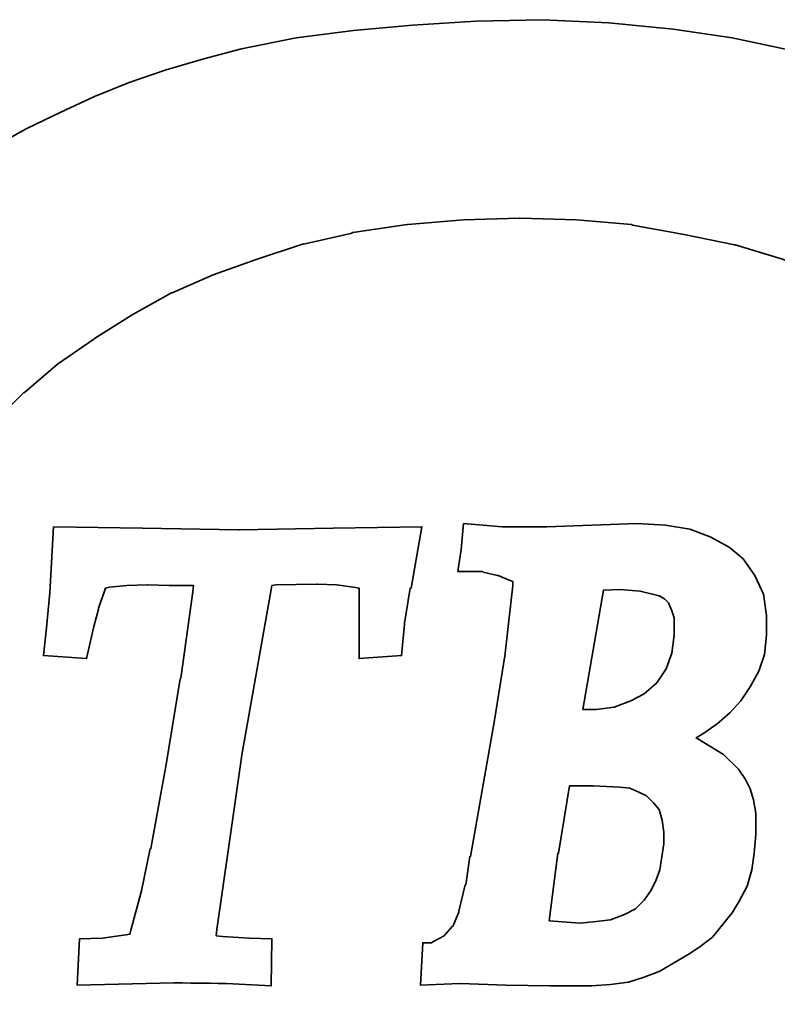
# Model space of a CAD drawing. Extents: x -595 to 1231, y -1825 to 101.
# Tile 6 of 63: x 63.16 to 66.49, y 42.03 to 46.37. Entities that reach past the tile are written whole.
import ezdxf

# ---------------------------------------------------------------- set-up
doc = ezdxf.new("R2010")
doc.units = 0
doc.header["$MEASUREMENT"] = 0
doc.layers.add('layer 1', color=7, linetype='CONTINUOUS')

msp = doc.modelspace()

# ---------------------------------------------------------------- linework, layer by layer
at = {"layer": 'layer 1', "color": 0, "lineweight": 35}
for points, knots in [([(67.7802, 44.4761), (67.7802, 44.4761), (68.5851, 44.974), (68.5851, 44.974), (68.5851, 44.974), (68.5851, 44.974), (68.4714, 45.1187), (68.4714, 45.1187), (68.4714, 45.1187), (68.4714, 45.1187), (68.3403, 45.2533), (68.3403, 45.2533), (68.3403, 45.2533), (68.3403, 45.2533), (68.2053, 45.3851), (68.2053, 45.3851), (68.2053, 45.3851), (68.2053, 45.3851), (68.0667, 45.5024), (68.0667, 45.5024), (68.0667, 45.5024), (68.0667, 45.5024), (67.9184, 45.6198), (67.9184, 45.6198), (67.9184, 45.6198), (67.9184, 45.6198), (67.9148, 45.6198), (67.9148, 45.6198), (67.9148, 45.6198), (67.9148, 45.6198), (67.7528, 45.7199), (67.7528, 45.7199), (67.7528, 45.7199), (67.7528, 45.7199), (67.7528, 45.7231), (67.7528, 45.7231), (67.7528, 45.7231), (67.7528, 45.7231), (67.5901, 45.8232), (67.5901, 45.8232), (67.5901, 45.8232), (67.5901, 45.8232), (67.4144, 45.91), (67.4144, 45.91), (67.4144, 45.91), (67.4144, 45.91), (67.2377, 46), (67.2377, 46), (67.2377, 46), (67.2377, 46), (67.0235, 46.0828), (67.0235, 46.0828), (67.0235, 46.0828), (67.0235, 46.0828), (66.792, 46.162), (66.792, 46.162), (66.792, 46.162), (66.792, 46.162), (66.5504, 46.2311), (66.5504, 46.2311), (66.5504, 46.2311), (66.5504, 46.2311), (66.2952, 46.2862), (66.2952, 46.2862), (66.2952, 46.2862), (66.2952, 46.2862), (66.0356, 46.3247), (66.0356, 46.3247), (66.0356, 46.3247), (66.0356, 46.3247), (65.7527, 46.352), (65.7527, 46.352), (65.7527, 46.352), (65.7527, 46.352), (65.4625, 46.3657), (65.4625, 46.3657), (65.4625, 46.3657), (65.4625, 46.3657), (65.1687, 46.3592), (65.1687, 46.3592), (65.1687, 46.3592), (65.1687, 46.3592), (64.8887, 46.342), (64.8887, 46.342), (64.8887, 46.342), (64.8887, 46.342), (64.6295, 46.3175), (64.6295, 46.3175), (64.6295, 46.3175), (64.6295, 46.3175), (64.3775, 46.2862), (64.3775, 46.2862), (64.3775, 46.2862), (64.3775, 46.2862), (64.1359, 46.2379), (64.1359, 46.2379), (64.1359, 46.2379), (64.1359, 46.2379), (63.9699, 46.1933), (63.9699, 46.1933), (63.9699, 46.1933), (63.9699, 46.1933), (63.8043, 46.1447), (63.8043, 46.1447), (63.8043, 46.1447), (63.8043, 46.1447), (63.6416, 46.0892), (63.6416, 46.0892), (63.6416, 46.0892), (63.6416, 46.0892), (63.4897, 46.0273), (63.4897, 46.0273), (63.4897, 46.0273), (63.4897, 46.0273), (63.3414, 45.9582), (63.3414, 45.9582), (63.3414, 45.9582), (63.3414, 45.9582), (63.1895, 45.8855), (63.1895, 45.8855), (63.1895, 45.8855), (63.1895, 45.8855), (63.0512, 45.8095), (63.0512, 45.8095), (63.0512, 45.8095), (63.0512, 45.8095), (62.913, 45.73), (62.913, 45.73), (62.913, 45.73), (62.913, 45.73), (62.7816, 45.6403), (62.7816, 45.6403), (62.7816, 45.6403), (62.7816, 45.6403), (62.6538, 45.5507), (62.6538, 45.5507), (62.6538, 45.5507), (62.6538, 45.5507), (62.5364, 45.4542), (62.5364, 45.4542), (62.5364, 45.4542), (62.5364, 45.4542), (62.4155, 45.3505), (62.4155, 45.3505), (62.4155, 45.3505), (62.4155, 45.3505), (62.2049, 45.1428), (62.2049, 45.1428), (62.2049, 45.1428), (62.2049, 45.1428), (62.2009, 45.1396), (62.2009, 45.1396), (62.2009, 45.1396), (62.2009, 45.1396), (62.0043, 44.9048), (62.0043, 44.9048), (62.0043, 44.9048), (62.0043, 44.9048), (61.8935, 44.7421), (61.8935, 44.7421), (61.8935, 44.7421), (61.8935, 44.7421), (61.8902, 44.7385), (61.8902, 44.7385), (61.8902, 44.7385), (61.8902, 44.7385), (61.7833, 44.5556), (61.7833, 44.5556), (61.7833, 44.5556), (61.7833, 44.5556), (61.6861, 44.3659), (61.6861, 44.3659), (61.6861, 44.3659), (61.6861, 44.3659), (61.6033, 44.1517), (61.6033, 44.1517), (61.6033, 44.1517), (61.6033, 44.1517), (61.5342, 43.9271), (61.5342, 43.9271), (61.5342, 43.9271), (61.5342, 43.9271), (61.5342, 43.9199), (61.5342, 43.9199), (61.5342, 43.9199), (61.5342, 43.9199), (61.4895, 43.678), (61.4895, 43.678), (61.4895, 43.678), (61.4895, 43.678), (61.4759, 43.5574), (61.4759, 43.5574), (61.4759, 43.5574), (61.4759, 43.5574), (61.4687, 43.4224), (61.4687, 43.4224), (61.4687, 43.4224), (61.4687, 43.4224), (61.4618, 43.2877), (61.4618, 43.2877), (61.4618, 43.2877), (61.4618, 43.2877), (61.4618, 43.1531), (61.4618, 43.1531), (61.4618, 43.1531), (61.4618, 43.1531), (61.4823, 42.8838), (61.4823, 42.8838), (61.4823, 42.8838), (61.4823, 42.8838), (61.5241, 42.6415), (61.5241, 42.6415), (61.5241, 42.6415), (61.5241, 42.6415), (61.5759, 42.4136), (61.5759, 42.4136), (61.5759, 42.4136), (61.5759, 42.4136), (61.6555, 42.1998), (61.6555, 42.1998), (61.6555, 42.1998), (61.6555, 42.1998), (61.7419, 41.9957), (61.7419, 41.9957), (61.7419, 41.9957), (61.7419, 41.9957), (61.8452, 41.8096), (61.8452, 41.8096), (61.8452, 41.8096), (61.8452, 41.8096), (61.9525, 41.6299), (61.9525, 41.6299), (61.9525, 41.6299), (61.9525, 41.6299), (62.0835, 41.4676), (62.0835, 41.4676), (62.0835, 41.4676), (62.0835, 41.4676), (62.2149, 41.3081), (62.2149, 41.3081), (62.2149, 41.3081), (62.2149, 41.3081), (62.36, 41.1666), (62.36, 41.1666), (62.36, 41.1666), (62.36, 41.1666), (62.5083, 41.0215), (62.5083, 41.0215), (62.5083, 41.0215), (62.5083, 41.0215), (62.6675, 40.8973), (62.6675, 40.8973), (62.6675, 40.8973), (62.6675, 40.8973), (62.8367, 40.7731), (62.8367, 40.7731), (62.8367, 40.7731), (62.8367, 40.7731), (63.0167, 40.6626), (63.0167, 40.6626), (63.0167, 40.6626), (63.0167, 40.6626), (63.2028, 40.5622), (63.2028, 40.5622), (63.2028, 40.5622), (63.2028, 40.5622), (63.4033, 40.4686), (63.4033, 40.4686), (63.4033, 40.4686), (63.4033, 40.4686), (63.6071, 40.3825), (63.6071, 40.3825), (63.6071, 40.3825), (63.6071, 40.3825), (63.8281, 40.3134), (63.8281, 40.3134), (63.8281, 40.3134), (63.8281, 40.3134), (64.0527, 40.2515), (64.0527, 40.2515), (64.0527, 40.2515), (64.0527, 40.2515), (64.2911, 40.196), (64.2911, 40.196), (64.2911, 40.196), (64.2911, 40.196), (64.5326, 40.1651), (64.5326, 40.1651), (64.5326, 40.1651), (64.5326, 40.1651), (64.7954, 40.1305), (64.7954, 40.1305), (64.7954, 40.1305), (64.7954, 40.1305), (65.0651, 40.1165), (65.0651, 40.1165), (65.0651, 40.1165), (65.0651, 40.1165), (65.3415, 40.1096), (65.3415, 40.1096), (65.3415, 40.1096), (65.3415, 40.1096), (65.6213, 40.1165), (65.6213, 40.1165), (65.6213, 40.1165), (65.6213, 40.1165), (65.8909, 40.1374), (65.8909, 40.1374), (65.8909, 40.1374), (65.8909, 40.1374), (66.1465, 40.1651), (66.1465, 40.1651), (66.1465, 40.1651), (66.1465, 40.1651), (66.3913, 40.2029), (66.3913, 40.2029), (66.3913, 40.2029), (66.3913, 40.2029), (66.6296, 40.258), (66.6296, 40.258), (66.6296, 40.258), (66.6296, 40.258), (66.8579, 40.3206), (66.8579, 40.3206), (66.8579, 40.3206), (66.8579, 40.3206), (67.0724, 40.393), (67.0724, 40.393), (67.0724, 40.393), (67.0724, 40.393), (67.2863, 40.4794), (67.2863, 40.4794), (67.2863, 40.4794), (67.2863, 40.4794), (67.5768, 40.6172), (67.5768, 40.6172), (67.5768, 40.6172), (67.5768, 40.6172), (67.7179, 40.6936), (67.7179, 40.6936), (67.7179, 40.6936), (67.7179, 40.6936), (67.8497, 40.7731), (67.8497, 40.7731), (67.8497, 40.7731), (67.8497, 40.7731), (67.9775, 40.8624), (67.9775, 40.8624), (67.9775, 40.8624), (67.9775, 40.8624), (68.1013, 40.9592), (68.1013, 40.9592), (68.1013, 40.9592), (68.1013, 40.9592), (68.2194, 41.0564), (68.2194, 41.0564), (68.2194, 41.0564), (68.2194, 41.0564), (68.3299, 41.1601), (68.3299, 41.1601), (68.3299, 41.1601), (68.3299, 41.1601), (68.475, 41.3052), (68.475, 41.3052), (68.475, 41.3052), (68.475, 41.3052), (68.5405, 41.3743), (68.5405, 41.3743), (68.5405, 41.3743), (68.5405, 41.3743), (68.5887, 41.4258), (68.5887, 41.4258), (68.5887, 41.4258), (68.5887, 41.4258), (67.7802, 41.9269), (67.7802, 41.9269), (67.7802, 41.9269), (67.7802, 41.9269), (67.6556, 41.8056), (67.6556, 41.8056), (67.6556, 41.8056), (67.6556, 41.8056), (67.5181, 41.6886), (67.5181, 41.6886), (67.5181, 41.6886), (67.5181, 41.6886), (67.3655, 41.5709), (67.3655, 41.5709), (67.3655, 41.5709), (67.3655, 41.5709), (67.2071, 41.4604), (67.2071, 41.4604), (67.2071, 41.4604), (67.2071, 41.4604), (67.2035, 41.4568), (67.2035, 41.4568), (67.2035, 41.4568), (67.2035, 41.4568), (67.0375, 41.3599), (67.0375, 41.3599), (67.0375, 41.3599), (67.0375, 41.3599), (66.8651, 41.2703), (66.8651, 41.2703), (66.8651, 41.2703), (66.8651, 41.2703), (66.8615, 41.2703), (66.8615, 41.2703), (66.8615, 41.2703), (66.8615, 41.2703), (66.675, 41.1871), (66.675, 41.1871), (66.675, 41.1871), (66.675, 41.1871), (66.4813, 41.118), (66.4813, 41.118), (66.4813, 41.118), (66.4813, 41.118), (66.4781, 41.118), (66.4781, 41.118), (66.4781, 41.118), (66.4781, 41.118), (66.2703, 41.0593), (66.2703, 41.0593), (66.2703, 41.0593), (66.2703, 41.0593), (66.0464, 41.0147), (66.0464, 41.0147), (66.0464, 41.0147), (66.0464, 41.0147), (66.0428, 41.0111), (66.0428, 41.0111), (66.0428, 41.0111), (66.0428, 41.0111), (65.8045, 40.9837), (65.8045, 40.9837), (65.8045, 40.9837), (65.8045, 40.9837), (65.5662, 40.9628), (65.5662, 40.9628), (65.5662, 40.9628), (65.5662, 40.9628), (65.3138, 40.9556), (65.3138, 40.9556), (65.3138, 40.9556), (65.3138, 40.9556), (65.3106, 40.9556), (65.3106, 40.9556), (65.3106, 40.9556), (65.3106, 40.9556), (65.0618, 40.97), (65.0618, 40.97), (65.0618, 40.97), (65.0618, 40.97), (64.8195, 40.9902), (64.8195, 40.9902), (64.8195, 40.9902), (64.8195, 40.9902), (64.8163, 40.9938), (64.8163, 40.9938), (64.8163, 40.9938), (64.8163, 40.9938), (64.5776, 41.0352), (64.5776, 41.0352), (64.5776, 41.0352), (64.5776, 41.0352), (64.3674, 41.0834), (64.3674, 41.0834), (64.3674, 41.0834), (64.3674, 41.0834), (64.3638, 41.0834), (64.3638, 41.0834), (64.3638, 41.0834), (64.3638, 41.0834), (64.16, 41.1457), (64.16, 41.1457), (64.16, 41.1457), (64.16, 41.1457), (63.9699, 41.2148), (63.9699, 41.2148), (63.9699, 41.2148), (63.9699, 41.2148), (63.9663, 41.2148), (63.9663, 41.2148), (63.9663, 41.2148), (63.9663, 41.2148), (63.7871, 41.3012), (63.7871, 41.3012), (63.7871, 41.3012), (63.7871, 41.3012), (63.6171, 41.3945), (63.6171, 41.3945), (63.6171, 41.3945), (63.6171, 41.3945), (63.6143, 41.3945), (63.6143, 41.3945), (63.6143, 41.3945), (63.6143, 41.3945), (63.4479, 41.4982), (63.4479, 41.4982), (63.4479, 41.4982), (63.4479, 41.4982), (63.4479, 41.5018), (63.4479, 41.5018), (63.4479, 41.5018), (63.4479, 41.5018), (63.4451, 41.5018), (63.4451, 41.5018), (63.4451, 41.5018), (63.4451, 41.5018), (63.2924, 41.6195), (63.2924, 41.6195), (63.2924, 41.6195), (63.2924, 41.6195), (63.1477, 41.7469), (63.1477, 41.7469), (63.1477, 41.7469), (63.1477, 41.7469), (63.1441, 41.7502), (63.1441, 41.7502), (63.1441, 41.7502), (63.1441, 41.7502), (63.0131, 41.8852), (63.0131, 41.8852), (63.0131, 41.8852), (63.0131, 41.8852), (62.8889, 42.0302), (62.8889, 42.0302), (62.8889, 42.0302), (62.8889, 42.0302), (62.8889, 42.0335), (62.8889, 42.0335), (62.8889, 42.0335), (62.8889, 42.0335), (62.778, 42.1998), (62.778, 42.1998), (62.778, 42.1998), (62.778, 42.1998), (62.7747, 42.1998), (62.7747, 42.1998), (62.7747, 42.1998), (62.7747, 42.1998), (62.7711, 42.2063), (62.7711, 42.2063), (62.7711, 42.2063), (62.7711, 42.2063), (62.6847, 42.3686), (62.6847, 42.3686), (62.6847, 42.3686), (62.6847, 42.3686), (62.6847, 42.3722), (62.6847, 42.3722), (62.6847, 42.3722), (62.6847, 42.3722), (62.612, 42.5627), (62.612, 42.5627), (62.612, 42.5627), (62.612, 42.5627), (62.6084, 42.5692), (62.6084, 42.5692), (62.6084, 42.5692), (62.6084, 42.5692), (62.5469, 42.7765), (62.5469, 42.7765), (62.5469, 42.7765), (62.5469, 42.7765), (62.5469, 42.7801), (62.5469, 42.7801), (62.5469, 42.7801), (62.5469, 42.7801), (62.5256, 42.8903), (62.5256, 42.8903), (62.5256, 42.8903), (62.5256, 42.8903), (62.522, 42.8939), (62.522, 42.8939), (62.522, 42.8939), (62.522, 42.8939), (62.5083, 43.0044), (62.5083, 43.0044), (62.5083, 43.0044), (62.5083, 43.0044), (62.5019, 43.1286), (62.5019, 43.1286), (62.5019, 43.1286), (62.5019, 43.1286), (62.4979, 43.2532), (62.4979, 43.2532), (62.4979, 43.2532), (62.4979, 43.2532), (62.4979, 43.2568), (62.4979, 43.2568), (62.4979, 43.2568), (62.4979, 43.2568), (62.5047, 43.3673), (62.5047, 43.3673), (62.5047, 43.3673), (62.5047, 43.3673), (62.5047, 43.3813), (62.5047, 43.3813), (62.5047, 43.3813), (62.5047, 43.3813), (62.5152, 43.4987), (62.5152, 43.4987), (62.5152, 43.4987), (62.5152, 43.4987), (62.5292, 43.6088), (62.5292, 43.6088), (62.5292, 43.6088), (62.5292, 43.6088), (62.5292, 43.6128), (62.5292, 43.6128), (62.5292, 43.6128), (62.5292, 43.6128), (62.5328, 43.6128), (62.5328, 43.6128), (62.5328, 43.6128), (62.5328, 43.6128), (62.5328, 43.6196), (62.5328, 43.6196), (62.5328, 43.6196), (62.5328, 43.6196), (62.5537, 43.7197), (62.5537, 43.7197), (62.5537, 43.7197), (62.5537, 43.7197), (62.5537, 43.7233), (62.5537, 43.7233), (62.5537, 43.7233), (62.5537, 43.7233), (62.5602, 43.7471), (62.5602, 43.7471), (62.5602, 43.7471), (62.5602, 43.7471), (62.616, 43.9271), (62.616, 43.9271), (62.616, 43.9271), (62.616, 43.9271), (62.616, 43.9303), (62.616, 43.9303), (62.616, 43.9303), (62.616, 43.9303), (62.7056, 44.1172), (62.7056, 44.1172), (62.7056, 44.1172), (62.7056, 44.1172), (62.8021, 44.29), (62.8021, 44.29), (62.8021, 44.29), (62.8021, 44.29), (62.8057, 44.2928), (62.8057, 44.2928), (62.8057, 44.2928), (62.8057, 44.2928), (62.9234, 44.452), (62.9234, 44.452), (62.9234, 44.452), (62.9234, 44.452), (63.0476, 44.5902), (63.0476, 44.5902), (63.0476, 44.5902), (63.0476, 44.5902), (63.0476, 44.5938), (63.0476, 44.5938), (63.0476, 44.5938), (63.0476, 44.5938), (63.1787, 44.7248), (63.1787, 44.7248), (63.1787, 44.7248), (63.1787, 44.7248), (63.1823, 44.7248), (63.1823, 44.7248), (63.1823, 44.7248), (63.1823, 44.7248), (63.327, 44.849), (63.327, 44.849), (63.327, 44.849), (63.327, 44.849), (63.4861, 44.9596), (63.4861, 44.9596), (63.4861, 44.9596), (63.4861, 44.9596), (63.4897, 44.9632), (63.4897, 44.9632), (63.4897, 44.9632), (63.4897, 44.9632), (63.6557, 45.0668), (63.6557, 45.0668), (63.6557, 45.0668), (63.6557, 45.0668), (63.8281, 45.1637), (63.8281, 45.1637), (63.8281, 45.1637), (63.8281, 45.1637), (63.8317, 45.1637), (63.8317, 45.1637), (63.8317, 45.1637), (63.8317, 45.1637), (64.011, 45.2429), (64.011, 45.2429), (64.011, 45.2429), (64.011, 45.2429), (64.205, 45.312), (64.205, 45.312), (64.205, 45.312), (64.205, 45.312), (64.4048, 45.3779), (64.4048, 45.3779), (64.4048, 45.3779), (64.4048, 45.3779), (64.4084, 45.3779), (64.4084, 45.3779), (64.4084, 45.3779), (64.4084, 45.3779), (64.623, 45.4261), (64.623, 45.4261), (64.623, 45.4261), (64.623, 45.4261), (64.623, 45.4297), (64.623, 45.4297), (64.623, 45.4297), (64.623, 45.4297), (64.6266, 45.4297), (64.6266, 45.4297), (64.6266, 45.4297), (64.6266, 45.4297), (64.8649, 45.4643), (64.8649, 45.4643), (64.8649, 45.4643), (64.8649, 45.4643), (64.8678, 45.4643), (64.8678, 45.4643), (64.8678, 45.4643), (64.8678, 45.4643), (65.1137, 45.4848), (65.1137, 45.4848), (65.1137, 45.4848), (65.1137, 45.4848), (65.3588, 45.4916), (65.3588, 45.4916), (65.3588, 45.4916), (65.3588, 45.4916), (65.3624, 45.4916), (65.3624, 45.4916), (65.3624, 45.4916), (65.3624, 45.4916), (65.6108, 45.4848), (65.6108, 45.4848), (65.6108, 45.4848), (65.6108, 45.4848), (65.8527, 45.4643), (65.8527, 45.4643), (65.8527, 45.4643), (65.8527, 45.4643), (65.8563, 45.4607), (65.8563, 45.4607), (65.8563, 45.4607), (65.8563, 45.4607), (66.0839, 45.4196), (66.0839, 45.4196), (66.0839, 45.4196), (66.0839, 45.4196), (66.3049, 45.3743), (66.3049, 45.3743), (66.3049, 45.3743), (66.3049, 45.3743), (66.3085, 45.3743), (66.3085, 45.3743), (66.3085, 45.3743), (66.3085, 45.3743), (66.5159, 45.312), (66.5159, 45.312), (66.5159, 45.312), (66.5159, 45.312), (66.6815, 45.2504), (66.6815, 45.2504), (66.6815, 45.2504), (66.6815, 45.2504), (66.8478, 45.1813), (66.8478, 45.1813), (66.8478, 45.1813), (66.8478, 45.1813), (66.8514, 45.1813), (66.8514, 45.1813), (66.8514, 45.1813), (66.8514, 45.1813), (67.0033, 45.1014), (67.0033, 45.1014), (67.0033, 45.1014), (67.0033, 45.1014), (67.1552, 45.0114), (67.1552, 45.0114), (67.1552, 45.0114), (67.1552, 45.0114), (67.1552, 45.0085), (67.1552, 45.0085), (67.1552, 45.0085), (67.1552, 45.0085), (67.2935, 44.9185), (67.2935, 44.9185), (67.2935, 44.9185), (67.2935, 44.9185), (67.2967, 44.9185), (67.2967, 44.9185), (67.2967, 44.9185), (67.2967, 44.9185), (67.4245, 44.8184), (67.4245, 44.8184), (67.4245, 44.8184), (67.4245, 44.8184), (67.4281, 44.8145), (67.4281, 44.8145), (67.4281, 44.8145), (67.4281, 44.8145), (67.5527, 44.7076), (67.5527, 44.7076), (67.5527, 44.7076), (67.5527, 44.7076), (67.5555, 44.704), (67.5555, 44.704), (67.5555, 44.704), (67.5555, 44.704), (67.6664, 44.5902), (67.6664, 44.5902), (67.6664, 44.5902), (67.6664, 44.5902), (67.7283, 44.5247), (67.7283, 44.5247), (67.7283, 44.5247), (67.7283, 44.5247), (67.7802, 44.4761), (67.7802, 44.4761)], [0, 0, 0, 0, 0.004808, 0.004808, 0.004808, 0.004808, 0.009615, 0.009615, 0.009615, 0.009615, 0.014423, 0.014423, 0.014423, 0.014423, 0.019231, 0.019231, 0.019231, 0.019231, 0.024038, 0.024038, 0.024038, 0.024038, 0.028846, 0.028846, 0.028846, 0.028846, 0.033654, 0.033654, 0.033654, 0.033654, 0.038462, 0.038462, 0.038462, 0.038462, 0.043269, 0.043269, 0.043269, 0.043269, 0.048077, 0.048077, 0.048077, 0.048077, 0.052885, 0.052885, 0.052885, 0.052885, 0.057692, 0.057692, 0.057692, 0.057692, 0.0625, 0.0625, 0.0625, 0.0625, 0.067308, 0.067308, 0.067308, 0.067308, 0.072115, 0.072115, 0.072115, 0.072115, 0.076923, 0.076923, 0.076923, 0.076923, 0.081731, 0.081731, 0.081731, 0.081731, 0.086538, 0.086538, 0.086538, 0.086538, 0.091346, 0.091346, 0.091346, 0.091346, 0.096154, 0.096154, 0.096154, 0.096154, 0.100962, 0.100962, 0.100962, 0.100962, 0.105769, 0.105769, 0.105769, 0.105769, 0.110577, 0.110577, 0.110577, 0.110577, 0.115385, 0.115385, 0.115385, 0.115385, 0.120192, 0.120192, 0.120192, 0.120192, 0.125, 0.125, 0.125, 0.125, 0.129808, 0.129808, 0.129808, 0.129808, 0.134615, 0.134615, 0.134615, 0.134615, 0.139423, 0.139423, 0.139423, 0.139423, 0.144231, 0.144231, 0.144231, 0.144231, 0.149038, 0.149038, 0.149038, 0.149038, 0.153846, 0.153846, 0.153846, 0.153846, 0.158654, 0.158654, 0.158654, 0.158654, 0.163462, 0.163462, 0.163462, 0.163462, 0.168269, 0.168269, 0.168269, 0.168269, 0.173077, 0.173077, 0.173077, 0.173077, 0.177885, 0.177885, 0.177885, 0.177885, 0.182692, 0.182692, 0.182692, 0.182692, 0.1875, 0.1875, 0.1875, 0.1875, 0.192308, 0.192308, 0.192308, 0.192308, 0.197115, 0.197115, 0.197115, 0.197115, 0.201923, 0.201923, 0.201923, 0.201923, 0.206731, 0.206731, 0.206731, 0.206731, 0.211538, 0.211538, 0.211538, 0.211538, 0.216346, 0.216346, 0.216346, 0.216346, 0.221154, 0.221154, 0.221154, 0.221154, 0.225962, 0.225962, 0.225962, 0.225962, 0.230769, 0.230769, 0.230769, 0.230769, 0.235577, 0.235577, 0.235577, 0.235577, 0.240385, 0.240385, 0.240385, 0.240385, 0.245192, 0.245192, 0.245192, 0.245192, 0.25, 0.25, 0.25, 0.25, 0.254808, 0.254808, 0.254808, 0.254808, 0.259615, 0.259615, 0.259615, 0.259615, 0.264423, 0.264423, 0.264423, 0.264423, 0.269231, 0.269231, 0.269231, 0.269231, 0.274038, 0.274038, 0.274038, 0.274038, 0.278846, 0.278846, 0.278846, 0.278846, 0.283654, 0.283654, 0.283654, 0.283654, 0.288462, 0.288462, 0.288462, 0.288462, 0.293269, 0.293269, 0.293269, 0.293269, 0.298077, 0.298077, 0.298077, 0.298077, 0.302885, 0.302885, 0.302885, 0.302885, 0.307692, 0.307692, 0.307692, 0.307692, 0.3125, 0.3125, 0.3125, 0.3125, 0.317308, 0.317308, 0.317308, 0.317308, 0.322115, 0.322115, 0.322115, 0.322115, 0.326923, 0.326923, 0.326923, 0.326923, 0.331731, 0.331731, 0.331731, 0.331731, 0.336538, 0.336538, 0.336538, 0.336538, 0.341346, 0.341346, 0.341346, 0.341346, 0.346154, 0.346154, 0.346154, 0.346154, 0.350962, 0.350962, 0.350962, 0.350962, 0.355769, 0.355769, 0.355769, 0.355769, 0.360577, 0.360577, 0.360577, 0.360577, 0.365385, 0.365385, 0.365385, 0.365385, 0.370192, 0.370192, 0.370192, 0.370192, 0.375, 0.375, 0.375, 0.375, 0.379808, 0.379808, 0.379808, 0.379808, 0.384615, 0.384615, 0.384615, 0.384615, 0.389423, 0.389423, 0.389423, 0.389423, 0.394231, 0.394231, 0.394231, 0.394231, 0.399038, 0.399038, 0.399038, 0.399038, 0.403846, 0.403846, 0.403846, 0.403846, 0.408654, 0.408654, 0.408654, 0.408654, 0.413462, 0.413462, 0.413462, 0.413462, 0.418269, 0.418269, 0.418269, 0.418269, 0.423077, 0.423077, 0.423077, 0.423077, 0.427885, 0.427885, 0.427885, 0.427885, 0.432692, 0.432692, 0.432692, 0.432692, 0.4375, 0.4375, 0.4375, 0.4375, 0.442308, 0.442308, 0.442308, 0.442308, 0.447115, 0.447115, 0.447115, 0.447115, 0.451923, 0.451923, 0.451923, 0.451923, 0.456731, 0.456731, 0.456731, 0.456731, 0.461538, 0.461538, 0.461538, 0.461538, 0.466346, 0.466346, 0.466346, 0.466346, 0.471154, 0.471154, 0.471154, 0.471154, 0.475962, 0.475962, 0.475962, 0.475962, 0.480769, 0.480769, 0.480769, 0.480769, 0.485577, 0.485577, 0.485577, 0.485577, 0.490385, 0.490385, 0.490385, 0.490385, 0.495192, 0.495192, 0.495192, 0.495192, 0.5, 0.5, 0.5, 0.5, 0.504808, 0.504808, 0.504808, 0.504808, 0.509615, 0.509615, 0.509615, 0.509615, 0.514423, 0.514423, 0.514423, 0.514423, 0.519231, 0.519231, 0.519231, 0.519231, 0.524038, 0.524038, 0.524038, 0.524038, 0.528846, 0.528846, 0.528846, 0.528846, 0.533654, 0.533654, 0.533654, 0.533654, 0.538462, 0.538462, 0.538462, 0.538462, 0.543269, 0.543269, 0.543269, 0.543269, 0.548077, 0.548077, 0.548077, 0.548077, 0.552885, 0.552885, 0.552885, 0.552885, 0.557692, 0.557692, 0.557692, 0.557692, 0.5625, 0.5625, 0.5625, 0.5625, 0.567308, 0.567308, 0.567308, 0.567308, 0.572115, 0.572115, 0.572115, 0.572115, 0.576923, 0.576923, 0.576923, 0.576923, 0.581731, 0.581731, 0.581731, 0.581731, 0.586538, 0.586538, 0.586538, 0.586538, 0.591346, 0.591346, 0.591346, 0.591346, 0.596154, 0.596154, 0.596154, 0.596154, 0.600962, 0.600962, 0.600962, 0.600962, 0.605769, 0.605769, 0.605769, 0.605769, 0.610577, 0.610577, 0.610577, 0.610577, 0.615385, 0.615385, 0.615385, 0.615385, 0.620192, 0.620192, 0.620192, 0.620192, 0.625, 0.625, 0.625, 0.625, 0.629808, 0.629808, 0.629808, 0.629808, 0.634615, 0.634615, 0.634615, 0.634615, 0.639423, 0.639423, 0.639423, 0.639423, 0.644231, 0.644231, 0.644231, 0.644231, 0.649038, 0.649038, 0.649038, 0.649038, 0.653846, 0.653846, 0.653846, 0.653846, 0.658654, 0.658654, 0.658654, 0.658654, 0.663462, 0.663462, 0.663462, 0.663462, 0.668269, 0.668269, 0.668269, 0.668269, 0.673077, 0.673077, 0.673077, 0.673077, 0.677885, 0.677885, 0.677885, 0.677885, 0.682692, 0.682692, 0.682692, 0.682692, 0.6875, 0.6875, 0.6875, 0.6875, 0.692308, 0.692308, 0.692308, 0.692308, 0.697115, 0.697115, 0.697115, 0.697115, 0.701923, 0.701923, 0.701923, 0.701923, 0.706731, 0.706731, 0.706731, 0.706731, 0.711538, 0.711538, 0.711538, 0.711538, 0.716346, 0.716346, 0.716346, 0.716346, 0.721154, 0.721154, 0.721154, 0.721154, 0.725962, 0.725962, 0.725962, 0.725962, 0.730769, 0.730769, 0.730769, 0.730769, 0.735577, 0.735577, 0.735577, 0.735577, 0.740385, 0.740385, 0.740385, 0.740385, 0.745192, 0.745192, 0.745192, 0.745192, 0.75, 0.75, 0.75, 0.75, 0.754808, 0.754808, 0.754808, 0.754808, 0.759615, 0.759615, 0.759615, 0.759615, 0.764423, 0.764423, 0.764423, 0.764423, 0.769231, 0.769231, 0.769231, 0.769231, 0.774038, 0.774038, 0.774038, 0.774038, 0.778846, 0.778846, 0.778846, 0.778846, 0.783654, 0.783654, 0.783654, 0.783654, 0.788462, 0.788462, 0.788462, 0.788462, 0.793269, 0.793269, 0.793269, 0.793269, 0.798077, 0.798077, 0.798077, 0.798077, 0.802885, 0.802885, 0.802885, 0.802885, 0.807692, 0.807692, 0.807692, 0.807692, 0.8125, 0.8125, 0.8125, 0.8125, 0.817308, 0.817308, 0.817308, 0.817308, 0.822115, 0.822115, 0.822115, 0.822115, 0.826923, 0.826923, 0.826923, 0.826923, 0.831731, 0.831731, 0.831731, 0.831731, 0.836538, 0.836538, 0.836538, 0.836538, 0.841346, 0.841346, 0.841346, 0.841346, 0.846154, 0.846154, 0.846154, 0.846154, 0.850962, 0.850962, 0.850962, 0.850962, 0.855769, 0.855769, 0.855769, 0.855769, 0.860577, 0.860577, 0.860577, 0.860577, 0.865385, 0.865385, 0.865385, 0.865385, 0.870192, 0.870192, 0.870192, 0.870192, 0.875, 0.875, 0.875, 0.875, 0.879808, 0.879808, 0.879808, 0.879808, 0.884615, 0.884615, 0.884615, 0.884615, 0.889423, 0.889423, 0.889423, 0.889423, 0.894231, 0.894231, 0.894231, 0.894231, 0.899038, 0.899038, 0.899038, 0.899038, 0.903846, 0.903846, 0.903846, 0.903846, 0.908654, 0.908654, 0.908654, 0.908654, 0.913462, 0.913462, 0.913462, 0.913462, 0.918269, 0.918269, 0.918269, 0.918269, 0.923077, 0.923077, 0.923077, 0.923077, 0.927885, 0.927885, 0.927885, 0.927885, 0.932692, 0.932692, 0.932692, 0.932692, 0.9375, 0.9375, 0.9375, 0.9375, 0.942308, 0.942308, 0.942308, 0.942308, 0.947115, 0.947115, 0.947115, 0.947115, 0.951923, 0.951923, 0.951923, 0.951923, 0.956731, 0.956731, 0.956731, 0.956731, 0.961538, 0.961538, 0.961538, 0.961538, 0.966346, 0.966346, 0.966346, 0.966346, 0.971154, 0.971154, 0.971154, 0.971154, 0.975962, 0.975962, 0.975962, 0.975962, 0.980769, 0.980769, 0.980769, 0.980769, 0.985577, 0.985577, 0.985577, 0.985577, 0.990385, 0.990385, 0.990385, 0.990385, 0.995192, 0.995192, 0.995192, 0.995192, 1, 1, 1, 1]), ([(63.3097, 44.1344), (63.3097, 44.1344), (63.2924, 43.8443), (63.2924, 43.8443), (63.2924, 43.8443), (63.2924, 43.8443), (63.2791, 43.6888), (63.2791, 43.6888), (63.2791, 43.6888), (63.2791, 43.6888), (63.2651, 43.5674), (63.2651, 43.5674), (63.2651, 43.5674), (63.2651, 43.5674), (63.4551, 43.5538), (63.4551, 43.5538), (63.4551, 43.5538), (63.4551, 43.5538), (63.4861, 43.6952), (63.4861, 43.6952), (63.4861, 43.6952), (63.4861, 43.6952), (63.507, 43.7716), (63.507, 43.7716), (63.507, 43.7716), (63.507, 43.7716), (63.507, 43.7752), (63.507, 43.7752), (63.507, 43.7752), (63.507, 43.7752), (63.5343, 43.8508), (63.5343, 43.8508), (63.5343, 43.8508), (63.5343, 43.8508), (63.5379, 43.8644), (63.5379, 43.8644), (63.5379, 43.8644), (63.5379, 43.8644), (63.5552, 43.868), (63.5552, 43.868), (63.5552, 43.868), (63.5552, 43.868), (63.6315, 43.8749), (63.6315, 43.8749), (63.6315, 43.8749), (63.6315, 43.8749), (63.7208, 43.8788), (63.7208, 43.8788), (63.7208, 43.8788), (63.7208, 43.8788), (63.7248, 43.8788), (63.7248, 43.8788), (63.7248, 43.8788), (63.7248, 43.8788), (63.818, 43.8749), (63.818, 43.8749), (63.818, 43.8749), (63.818, 43.8749), (63.8936, 43.8749), (63.8936, 43.8749), (63.8936, 43.8749), (63.8936, 43.8749), (63.9253, 43.8749), (63.9253, 43.8749), (63.9253, 43.8749), (63.9253, 43.8749), (63.9217, 43.8472), (63.9217, 43.8472), (63.9217, 43.8472), (63.9217, 43.8472), (63.8695, 43.4674), (63.8695, 43.4674), (63.8695, 43.4674), (63.8695, 43.4674), (63.8659, 43.4641), (63.8659, 43.4641), (63.8659, 43.4641), (63.8659, 43.4641), (63.8043, 43.0872), (63.8043, 43.0872), (63.8043, 43.0872), (63.8043, 43.0872), (63.7381, 42.7175), (63.7381, 42.7175), (63.7381, 42.7175), (63.7381, 42.7175), (63.7352, 42.7175), (63.7352, 42.7175), (63.7352, 42.7175), (63.7352, 42.7175), (63.6971, 42.531), (63.6971, 42.531), (63.6971, 42.531), (63.6971, 42.531), (63.6488, 42.3582), (63.6488, 42.3582), (63.6488, 42.3582), (63.6488, 42.3582), (63.6452, 42.3409), (63.6452, 42.3409), (63.6452, 42.3409), (63.6452, 42.3409), (63.6279, 42.338), (63.6279, 42.338), (63.6279, 42.338), (63.6279, 42.338), (63.5243, 42.3236), (63.5243, 42.3236), (63.5243, 42.3236), (63.5243, 42.3236), (63.4238, 42.3208), (63.4238, 42.3208), (63.4238, 42.3208), (63.4238, 42.3208), (63.4134, 42.117), (63.4134, 42.117), (63.4134, 42.117), (63.4134, 42.117), (63.8389, 42.1271), (63.8389, 42.1271), (63.8389, 42.1271), (63.8389, 42.1271), (63.8418, 42.1271), (63.8418, 42.1271), (63.8418, 42.1271), (63.8418, 42.1271), (64.07, 42.1235), (64.07, 42.1235), (64.07, 42.1235), (64.07, 42.1235), (64.2673, 42.113), (64.2673, 42.113), (64.2673, 42.113), (64.2673, 42.113), (64.2702, 42.3208), (64.2702, 42.3208), (64.2702, 42.3208), (64.2702, 42.3208), (64.1705, 42.3236), (64.1705, 42.3236), (64.1705, 42.3236), (64.1705, 42.3236), (64.0527, 42.3308), (64.0527, 42.3308), (64.0527, 42.3308), (64.0527, 42.3308), (64.0254, 42.3344), (64.0254, 42.3344), (64.0254, 42.3344), (64.0254, 42.3344), (64.0283, 42.3618), (64.0283, 42.3618), (64.0283, 42.3618), (64.0283, 42.3618), (64.0837, 42.7488), (64.0837, 42.7488), (64.0837, 42.7488), (64.0837, 42.7488), (64.1359, 43.1185), (64.1359, 43.1185), (64.1359, 43.1185), (64.1359, 43.1185), (64.1359, 43.1221), (64.1359, 43.1221), (64.1359, 43.1221), (64.1359, 43.1221), (64.2673, 43.8576), (64.2673, 43.8576), (64.2673, 43.8576), (64.2673, 43.8576), (64.2702, 43.8749), (64.2702, 43.8749), (64.2702, 43.8749), (64.2702, 43.8749), (64.2875, 43.8788), (64.2875, 43.8788), (64.2875, 43.8788), (64.2875, 43.8788), (64.4675, 43.8817), (64.4675, 43.8817), (64.4675, 43.8817), (64.4675, 43.8817), (64.4711, 43.8817), (64.4711, 43.8817), (64.4711, 43.8817), (64.4711, 43.8817), (64.5539, 43.8788), (64.5539, 43.8788), (64.5539, 43.8788), (64.5539, 43.8788), (64.6295, 43.868), (64.6295, 43.868), (64.6295, 43.868), (64.6295, 43.868), (64.6539, 43.8644), (64.6539, 43.8644), (64.6539, 43.8644), (64.6539, 43.8644), (64.6539, 43.8403), (64.6539, 43.8403), (64.6539, 43.8403), (64.6539, 43.8403), (64.6539, 43.6816), (64.6539, 43.6816), (64.6539, 43.6816), (64.6539, 43.6816), (64.6539, 43.5538), (64.6539, 43.5538), (64.6539, 43.5538), (64.6539, 43.5538), (64.8404, 43.5674), (64.8404, 43.5674), (64.8404, 43.5674), (64.8404, 43.5674), (64.8541, 43.706), (64.8541, 43.706), (64.8541, 43.706), (64.8541, 43.706), (64.8541, 43.7096), (64.8541, 43.7096), (64.8541, 43.7096), (64.8541, 43.7096), (64.8786, 43.8644), (64.8786, 43.8644), (64.8786, 43.8644), (64.8786, 43.8644), (64.8822, 43.8644), (64.8822, 43.8644), (64.8822, 43.8644), (64.8822, 43.8644), (64.9304, 44.1344), (64.9304, 44.1344), (64.9304, 44.1344), (64.9304, 44.1344), (64.5402, 44.1272), (64.5402, 44.1272), (64.5402, 44.1272), (64.5402, 44.1272), (64.1255, 44.1204), (64.1255, 44.1204), (64.1255, 44.1204), (64.1255, 44.1204), (64.1219, 44.1204), (64.1219, 44.1204), (64.1219, 44.1204), (64.1219, 44.1204), (63.7007, 44.1272), (63.7007, 44.1272), (63.7007, 44.1272), (63.7007, 44.1272), (63.3097, 44.1344), (63.3097, 44.1344)], [0, 0, 0, 0, 0.015873, 0.015873, 0.015873, 0.015873, 0.031746, 0.031746, 0.031746, 0.031746, 0.047619, 0.047619, 0.047619, 0.047619, 0.063492, 0.063492, 0.063492, 0.063492, 0.079365, 0.079365, 0.079365, 0.079365, 0.095238, 0.095238, 0.095238, 0.095238, 0.111111, 0.111111, 0.111111, 0.111111, 0.126984, 0.126984, 0.126984, 0.126984, 0.142857, 0.142857, 0.142857, 0.142857, 0.15873, 0.15873, 0.15873, 0.15873, 0.174603, 0.174603, 0.174603, 0.174603, 0.190476, 0.190476, 0.190476, 0.190476, 0.206349, 0.206349, 0.206349, 0.206349, 0.222222, 0.222222, 0.222222, 0.222222, 0.238095, 0.238095, 0.238095, 0.238095, 0.253968, 0.253968, 0.253968, 0.253968, 0.269841, 0.269841, 0.269841, 0.269841, 0.285714, 0.285714, 0.285714, 0.285714, 0.301587, 0.301587, 0.301587, 0.301587, 0.31746, 0.31746, 0.31746, 0.31746, 0.333333, 0.333333, 0.333333, 0.333333, 0.349206, 0.349206, 0.349206, 0.349206, 0.365079, 0.365079, 0.365079, 0.365079, 0.380952, 0.380952, 0.380952, 0.380952, 0.396825, 0.396825, 0.396825, 0.396825, 0.412698, 0.412698, 0.412698, 0.412698, 0.428571, 0.428571, 0.428571, 0.428571, 0.444444, 0.444444, 0.444444, 0.444444, 0.460317, 0.460317, 0.460317, 0.460317, 0.47619, 0.47619, 0.47619, 0.47619, 0.492063, 0.492063, 0.492063, 0.492064, 0.507937, 0.507937, 0.507937, 0.507937, 0.52381, 0.52381, 0.52381, 0.52381, 0.539683, 0.539683, 0.539683, 0.539683, 0.555556, 0.555556, 0.555556, 0.555556, 0.571429, 0.571429, 0.571429, 0.571429, 0.587302, 0.587302, 0.587302, 0.587302, 0.603175, 0.603175, 0.603175, 0.603175, 0.619048, 0.619048, 0.619048, 0.619048, 0.634921, 0.634921, 0.634921, 0.634921, 0.650794, 0.650794, 0.650794, 0.650794, 0.666667, 0.666667, 0.666667, 0.666667, 0.68254, 0.68254, 0.68254, 0.68254, 0.698413, 0.698413, 0.698413, 0.698413, 0.714286, 0.714286, 0.714286, 0.714286, 0.730159, 0.730159, 0.730159, 0.730159, 0.746032, 0.746032, 0.746032, 0.746032, 0.761905, 0.761905, 0.761905, 0.761905, 0.777778, 0.777778, 0.777778, 0.777778, 0.793651, 0.793651, 0.793651, 0.793651, 0.809524, 0.809524, 0.809524, 0.809524, 0.825397, 0.825397, 0.825397, 0.825397, 0.84127, 0.84127, 0.84127, 0.84127, 0.857143, 0.857143, 0.857143, 0.857143, 0.873016, 0.873016, 0.873016, 0.873016, 0.888889, 0.888889, 0.888889, 0.888889, 0.904762, 0.904762, 0.904762, 0.904762, 0.920635, 0.920635, 0.920635, 0.920635, 0.936508, 0.936508, 0.936508, 0.936508, 0.952381, 0.952381, 0.952381, 0.952381, 0.968254, 0.968254, 0.968254, 0.968254, 0.984127, 0.984127, 0.984127, 0.984127, 1, 1, 1, 1]), ([(66.4467, 43.7442), (66.4467, 43.7442), (66.4331, 43.8371), (66.4331, 43.8371), (66.4331, 43.8371), (66.4331, 43.8371), (66.3949, 43.9199), (66.3949, 43.9199), (66.3949, 43.9199), (66.3949, 43.9199), (66.3431, 43.9926), (66.3431, 43.9926), (66.3431, 43.9926), (66.3431, 43.9926), (66.2811, 44.0444), (66.2811, 44.0444), (66.2811, 44.0444), (66.2811, 44.0444), (66.1983, 44.0891), (66.1983, 44.0891), (66.1983, 44.0891), (66.1983, 44.0891), (66.1083, 44.1236), (66.1083, 44.1236), (66.1083, 44.1236), (66.1083, 44.1236), (66.0011, 44.1409), (66.0011, 44.1409), (66.0011, 44.1409), (66.0011, 44.1409), (65.8765, 44.1481), (65.8765, 44.1481), (65.8765, 44.1481), (65.8765, 44.1481), (65.4798, 44.1344), (65.4798, 44.1344), (65.4798, 44.1344), (65.4798, 44.1344), (65.2825, 44.1344), (65.2825, 44.1344), (65.2825, 44.1344), (65.2825, 44.1344), (65.1137, 44.1481), (65.1137, 44.1481), (65.1137, 44.1481), (65.1137, 44.1481), (65.1032, 44.0344), (65.1032, 44.0344), (65.1032, 44.0344), (65.1032, 44.0344), (65.0888, 43.9372), (65.0888, 43.9372), (65.0888, 43.9372), (65.0888, 43.9372), (65.1925, 43.9372), (65.1925, 43.9372), (65.1925, 43.9372), (65.1925, 43.9372), (65.1961, 43.9372), (65.1961, 43.9372), (65.1961, 43.9372), (65.1961, 43.9372), (65.1997, 43.9339), (65.1997, 43.9339), (65.1997, 43.9339), (65.1997, 43.9339), (65.262, 43.9199), (65.262, 43.9199), (65.262, 43.9199), (65.262, 43.9199), (65.2652, 43.9199), (65.2652, 43.9199), (65.2652, 43.9199), (65.2652, 43.9199), (65.3138, 43.899), (65.3138, 43.899), (65.3138, 43.899), (65.3138, 43.899), (65.3307, 43.8925), (65.3307, 43.8925), (65.3307, 43.8925), (65.3307, 43.8925), (65.3307, 43.8749), (65.3307, 43.8749), (65.3307, 43.8749), (65.3307, 43.8749), (65.2965, 43.5779), (65.2965, 43.5779), (65.2965, 43.5779), (65.2965, 43.5779), (65.2965, 43.5743), (65.2965, 43.5743), (65.2965, 43.5743), (65.2965, 43.5743), (65.2479, 43.2737), (65.2479, 43.2737), (65.2479, 43.2737), (65.2479, 43.2737), (65.1443, 42.6829), (65.1443, 42.6829), (65.1443, 42.6829), (65.1443, 42.6829), (65.141, 42.6829), (65.141, 42.6829), (65.141, 42.6829), (65.141, 42.6829), (65.1234, 42.5587), (65.1234, 42.5587), (65.1234, 42.5587), (65.1234, 42.5587), (65.1205, 42.5587), (65.1205, 42.5587), (65.1205, 42.5587), (65.1205, 42.5587), (65.0924, 42.4417), (65.0924, 42.4417), (65.0924, 42.4417), (65.0924, 42.4417), (65.0924, 42.4381), (65.0924, 42.4381), (65.0924, 42.4381), (65.0924, 42.4381), (65.0687, 42.3827), (65.0687, 42.3827), (65.0687, 42.3827), (65.0687, 42.3827), (65.0687, 42.3791), (65.0687, 42.3791), (65.0687, 42.3791), (65.0687, 42.3791), (65.0651, 42.3755), (65.0651, 42.3755), (65.0651, 42.3755), (65.0651, 42.3755), (65.0341, 42.3409), (65.0341, 42.3409), (65.0341, 42.3409), (65.0341, 42.3409), (65.0305, 42.338), (65.0305, 42.338), (65.0305, 42.338), (65.0305, 42.338), (65.0273, 42.3344), (65.0273, 42.3344), (65.0273, 42.3344), (65.0273, 42.3344), (64.9783, 42.3067), (64.9783, 42.3067), (64.9783, 42.3067), (64.9783, 42.3067), (64.9715, 42.3031), (64.9715, 42.3031), (64.9715, 42.3031), (64.9715, 42.3031), (64.965, 42.3031), (64.965, 42.3031), (64.965, 42.3031), (64.965, 42.3031), (64.934, 42.3031), (64.934, 42.3031), (64.934, 42.3031), (64.934, 42.3031), (64.9236, 42.117), (64.9236, 42.117), (64.9236, 42.117), (64.9236, 42.117), (65.0964, 42.1235), (65.0964, 42.1235), (65.0964, 42.1235), (65.0964, 42.1235), (65.0996, 42.1235), (65.0996, 42.1235), (65.0996, 42.1235), (65.0996, 42.1235), (65.2998, 42.117), (65.2998, 42.117), (65.2998, 42.117), (65.2998, 42.117), (65.4935, 42.113), (65.4935, 42.113), (65.4935, 42.113), (65.4935, 42.113), (65.6763, 42.113), (65.6763, 42.113), (65.6763, 42.113), (65.6763, 42.113), (65.7595, 42.1199), (65.7595, 42.1199), (65.7595, 42.1199), (65.7595, 42.1199), (65.8391, 42.1303), (65.8391, 42.1303), (65.8391, 42.1303), (65.8391, 42.1303), (65.9082, 42.1516), (65.9082, 42.1516), (65.9082, 42.1516), (65.9082, 42.1516), (65.9773, 42.1786), (65.9773, 42.1786), (65.9773, 42.1786), (65.9773, 42.1786), (66.1015, 42.2516), (66.1015, 42.2516), (66.1015, 42.2516), (66.1015, 42.2516), (66.1533, 42.2858), (66.1533, 42.2858), (66.1533, 42.2858), (66.1533, 42.2858), (66.2084, 42.3272), (66.2084, 42.3272), (66.2084, 42.3272), (66.2084, 42.3272), (66.2952, 42.4345), (66.2952, 42.4345), (66.2952, 42.4345), (66.2952, 42.4345), (66.3258, 42.4864), (66.3258, 42.4864), (66.3258, 42.4864), (66.3258, 42.4864), (66.3603, 42.5522), (66.3603, 42.5522), (66.3603, 42.5522), (66.3603, 42.5522), (66.3812, 42.6246), (66.3812, 42.6246), (66.3812, 42.6246), (66.3812, 42.6246), (66.3913, 42.6973), (66.3913, 42.6973), (66.3913, 42.6973), (66.3913, 42.6973), (66.3985, 42.7801), (66.3985, 42.7801), (66.3985, 42.7801), (66.3985, 42.7801), (66.3985, 42.873), (66.3985, 42.873), (66.3985, 42.873), (66.3985, 42.873), (66.3884, 42.9317), (66.3884, 42.9317), (66.3884, 42.9317), (66.3884, 42.9317), (66.374, 42.9803), (66.374, 42.9803), (66.374, 42.9803), (66.374, 42.9803), (66.3539, 43.0217), (66.3539, 43.0217), (66.3539, 43.0217), (66.3539, 43.0217), (66.3222, 43.067), (66.3222, 43.067), (66.3222, 43.067), (66.3222, 43.067), (66.2567, 43.1322), (66.2567, 43.1322), (66.2567, 43.1322), (66.2567, 43.1322), (66.1706, 43.184), (66.1706, 43.184), (66.1706, 43.184), (66.1706, 43.184), (66.1361, 43.2049), (66.1361, 43.2049), (66.1361, 43.2049), (66.1361, 43.2049), (66.1706, 43.2258), (66.1706, 43.2258), (66.1706, 43.2258), (66.1706, 43.2258), (66.2293, 43.2668), (66.2293, 43.2668), (66.2293, 43.2668), (66.2293, 43.2668), (66.2847, 43.3158), (66.2847, 43.3158), (66.2847, 43.3158), (66.2847, 43.3158), (66.3326, 43.3673), (66.3326, 43.3673), (66.3326, 43.3673), (66.3326, 43.3673), (66.374, 43.4296), (66.374, 43.4296), (66.374, 43.4296), (66.374, 43.4296), (66.4122, 43.4987), (66.4122, 43.4987), (66.4122, 43.4987), (66.4122, 43.4987), (66.4367, 43.5714), (66.4367, 43.5714), (66.4367, 43.5714), (66.4367, 43.5714), (66.4467, 43.6574), (66.4467, 43.6574), (66.4467, 43.6574), (66.4467, 43.6574), (66.4467, 43.7442), (66.4467, 43.7442)], [0, 0, 0, 0, 0.013158, 0.013158, 0.013158, 0.013158, 0.026316, 0.026316, 0.026316, 0.026316, 0.039474, 0.039474, 0.039474, 0.039474, 0.052632, 0.052632, 0.052632, 0.052632, 0.065789, 0.065789, 0.065789, 0.065789, 0.078947, 0.078947, 0.078947, 0.078947, 0.092105, 0.092105, 0.092105, 0.092105, 0.105263, 0.105263, 0.105263, 0.105263, 0.118421, 0.118421, 0.118421, 0.118421, 0.131579, 0.131579, 0.131579, 0.131579, 0.144737, 0.144737, 0.144737, 0.144737, 0.157895, 0.157895, 0.157895, 0.157895, 0.171053, 0.171053, 0.171053, 0.171053, 0.184211, 0.184211, 0.184211, 0.184211, 0.197368, 0.197368, 0.197368, 0.197368, 0.210526, 0.210526, 0.210526, 0.210526, 0.223684, 0.223684, 0.223684, 0.223684, 0.236842, 0.236842, 0.236842, 0.236842, 0.25, 0.25, 0.25, 0.25, 0.263158, 0.263158, 0.263158, 0.263158, 0.276316, 0.276316, 0.276316, 0.276316, 0.289474, 0.289474, 0.289474, 0.289474, 0.302632, 0.302632, 0.302632, 0.302632, 0.315789, 0.315789, 0.315789, 0.315789, 0.328947, 0.328947, 0.328947, 0.328947, 0.342105, 0.342105, 0.342105, 0.342105, 0.355263, 0.355263, 0.355263, 0.355263, 0.368421, 0.368421, 0.368421, 0.368421, 0.381579, 0.381579, 0.381579, 0.381579, 0.394737, 0.394737, 0.394737, 0.394737, 0.407895, 0.407895, 0.407895, 0.407895, 0.421053, 0.421053, 0.421053, 0.421053, 0.434211, 0.434211, 0.434211, 0.434211, 0.447368, 0.447368, 0.447368, 0.447368, 0.460526, 0.460526, 0.460526, 0.460526, 0.473684, 0.473684, 0.473684, 0.473684, 0.486842, 0.486842, 0.486842, 0.486842, 0.5, 0.5, 0.5, 0.5, 0.513158, 0.513158, 0.513158, 0.513158, 0.526316, 0.526316, 0.526316, 0.526316, 0.539474, 0.539474, 0.539474, 0.539474, 0.552632, 0.552632, 0.552632, 0.552632, 0.565789, 0.565789, 0.565789, 0.565789, 0.578947, 0.578947, 0.578947, 0.578947, 0.592105, 0.592105, 0.592105, 0.592105, 0.605263, 0.605263, 0.605263, 0.605263, 0.618421, 0.618421, 0.618421, 0.618421, 0.631579, 0.631579, 0.631579, 0.631579, 0.644737, 0.644737, 0.644737, 0.644737, 0.657895, 0.657895, 0.657895, 0.657895, 0.671053, 0.671053, 0.671053, 0.671053, 0.684211, 0.684211, 0.684211, 0.684211, 0.697368, 0.697368, 0.697368, 0.697368, 0.710526, 0.710526, 0.710526, 0.710526, 0.723684, 0.723684, 0.723684, 0.723684, 0.736842, 0.736842, 0.736842, 0.736842, 0.75, 0.75, 0.75, 0.75, 0.763158, 0.763158, 0.763158, 0.763158, 0.776316, 0.776316, 0.776316, 0.776316, 0.789474, 0.789474, 0.789474, 0.789474, 0.802632, 0.802632, 0.802632, 0.802632, 0.815789, 0.815789, 0.815789, 0.815789, 0.828947, 0.828947, 0.828947, 0.828947, 0.842105, 0.842105, 0.842105, 0.842105, 0.855263, 0.855263, 0.855263, 0.855263, 0.868421, 0.868421, 0.868421, 0.868421, 0.881579, 0.881579, 0.881579, 0.881579, 0.894737, 0.894737, 0.894737, 0.894737, 0.907895, 0.907895, 0.907895, 0.907895, 0.921053, 0.921053, 0.921053, 0.921053, 0.934211, 0.934211, 0.934211, 0.934211, 0.947368, 0.947368, 0.947368, 0.947368, 0.960526, 0.960526, 0.960526, 0.960526, 0.973684, 0.973684, 0.973684, 0.973684, 0.986842, 0.986842, 0.986842, 0.986842, 1, 1, 1, 1]), ([(66.0392, 43.6574), (66.0392, 43.6574), (66.0392, 43.7334), (66.0392, 43.7334), (66.0392, 43.7334), (66.0392, 43.7334), (66.0291, 43.7644), (66.0291, 43.7644), (66.0291, 43.7644), (66.0291, 43.7644), (66.0147, 43.7989), (66.0147, 43.7989), (66.0147, 43.7989), (66.0147, 43.7989), (65.9978, 43.8162), (65.9978, 43.8162), (65.9978, 43.8162), (65.9978, 43.8162), (65.9737, 43.8299), (65.9737, 43.8299), (65.9737, 43.8299), (65.9737, 43.8299), (65.8909, 43.8508), (65.8909, 43.8508), (65.8909, 43.8508), (65.8909, 43.8508), (65.8009, 43.8576), (65.8009, 43.8576), (65.8009, 43.8576), (65.8009, 43.8576), (65.7282, 43.8544), (65.7282, 43.8544), (65.7282, 43.8544), (65.7282, 43.8544), (65.6382, 43.3295), (65.6382, 43.3295), (65.6382, 43.3295), (65.6382, 43.3295), (65.6972, 43.3295), (65.6972, 43.3295), (65.6972, 43.3295), (65.6972, 43.3295), (65.7764, 43.3399), (65.7764, 43.3399), (65.7764, 43.3399), (65.7764, 43.3399), (65.8495, 43.3673), (65.8495, 43.3673), (65.8495, 43.3673), (65.8495, 43.3673), (65.9082, 43.3986), (65.9082, 43.3986), (65.9082, 43.3986), (65.9082, 43.3986), (65.9629, 43.4468), (65.9629, 43.4468), (65.9629, 43.4468), (65.9629, 43.4468), (66.0047, 43.5088), (66.0047, 43.5088), (66.0047, 43.5088), (66.0047, 43.5088), (66.0291, 43.5779), (66.0291, 43.5779), (66.0291, 43.5779), (66.0291, 43.5779), (66.0392, 43.6574), (66.0392, 43.6574)], [0, 0, 0, 0, 0.058824, 0.058824, 0.058824, 0.058824, 0.117647, 0.117647, 0.117647, 0.117647, 0.176471, 0.176471, 0.176471, 0.176471, 0.235294, 0.235294, 0.235294, 0.235294, 0.294118, 0.294118, 0.294118, 0.294118, 0.352941, 0.352941, 0.352941, 0.352941, 0.411765, 0.411765, 0.411765, 0.411765, 0.470588, 0.470588, 0.470588, 0.470588, 0.529412, 0.529412, 0.529412, 0.529412, 0.588235, 0.588235, 0.588235, 0.588235, 0.647059, 0.647059, 0.647059, 0.647059, 0.705882, 0.705882, 0.705882, 0.705882, 0.764706, 0.764706, 0.764706, 0.764706, 0.823529, 0.823529, 0.823529, 0.823529, 0.882353, 0.882353, 0.882353, 0.882353, 0.941176, 0.941176, 0.941176, 0.941176, 1, 1, 1, 1]), ([(65.9391, 42.5346), (65.9391, 42.5346), (65.96, 42.58), (65.96, 42.58), (65.96, 42.58), (65.96, 42.58), (65.9773, 42.6246), (65.9773, 42.6246), (65.9773, 42.6246), (65.9773, 42.6246), (65.9946, 42.7384), (65.9946, 42.7384), (65.9946, 42.7384), (65.9946, 42.7384), (65.9946, 42.7902), (65.9946, 42.7902), (65.9946, 42.7902), (65.9946, 42.7902), (65.9874, 42.842), (65.9874, 42.842), (65.9874, 42.842), (65.9874, 42.842), (65.9737, 42.8903), (65.9737, 42.8903), (65.9737, 42.8903), (65.9737, 42.8903), (65.9492, 42.9184), (65.9492, 42.9184), (65.9492, 42.9184), (65.9492, 42.9184), (65.9186, 42.9493), (65.9186, 42.9493), (65.9186, 42.9493), (65.9186, 42.9493), (65.8841, 42.9666), (65.8841, 42.9666), (65.8841, 42.9666), (65.8841, 42.9666), (65.8455, 42.9839), (65.8455, 42.9839), (65.8455, 42.9839), (65.8455, 42.9839), (65.8009, 42.9875), (65.8009, 42.9875), (65.8009, 42.9875), (65.8009, 42.9875), (65.6832, 42.994), (65.6832, 42.994), (65.6832, 42.994), (65.6832, 42.994), (65.5799, 42.994), (65.5799, 42.994), (65.5799, 42.994), (65.5799, 42.994), (65.5316, 42.6973), (65.5316, 42.6973), (65.5316, 42.6973), (65.5316, 42.6973), (65.528, 42.6973), (65.528, 42.6973), (65.528, 42.6973), (65.528, 42.6973), (65.4899, 42.4), (65.4899, 42.4), (65.4899, 42.4), (65.4899, 42.4), (65.6245, 42.3899), (65.6245, 42.3899), (65.6245, 42.3899), (65.6245, 42.3899), (65.6972, 42.3964), (65.6972, 42.3964), (65.6972, 42.3964), (65.6972, 42.3964), (65.7595, 42.4036), (65.7595, 42.4036), (65.7595, 42.4036), (65.7595, 42.4036), (65.8218, 42.4273), (65.8218, 42.4273), (65.8218, 42.4273), (65.8218, 42.4273), (65.87, 42.4518), (65.87, 42.4518), (65.87, 42.4518), (65.87, 42.4518), (65.9082, 42.49), (65.9082, 42.49), (65.9082, 42.49), (65.9082, 42.49), (65.9391, 42.5346), (65.9391, 42.5346)], [0, 0, 0, 0, 0.043478, 0.043478, 0.043478, 0.043478, 0.086957, 0.086957, 0.086957, 0.086957, 0.130435, 0.130435, 0.130435, 0.130435, 0.173913, 0.173913, 0.173913, 0.173913, 0.217391, 0.217391, 0.217391, 0.217391, 0.26087, 0.26087, 0.26087, 0.26087, 0.304348, 0.304348, 0.304348, 0.304348, 0.347826, 0.347826, 0.347826, 0.347826, 0.391304, 0.391304, 0.391304, 0.391304, 0.434783, 0.434783, 0.434783, 0.434783, 0.478261, 0.478261, 0.478261, 0.478261, 0.521739, 0.521739, 0.521739, 0.521739, 0.565217, 0.565217, 0.565217, 0.565217, 0.608696, 0.608696, 0.608696, 0.608696, 0.652174, 0.652174, 0.652174, 0.652174, 0.695652, 0.695652, 0.695652, 0.695652, 0.73913, 0.73913, 0.73913, 0.73913, 0.782609, 0.782609, 0.782609, 0.782609, 0.826087, 0.826087, 0.826087, 0.826087, 0.869565, 0.869565, 0.869565, 0.869565, 0.913043, 0.913043, 0.913043, 0.913043, 0.956522, 0.956522, 0.956522, 0.956522, 1, 1, 1, 1])]:
    msp.add_open_spline(points, degree=3, knots=knots, dxfattribs=at)

doc.saveas('drawing.dxf')
